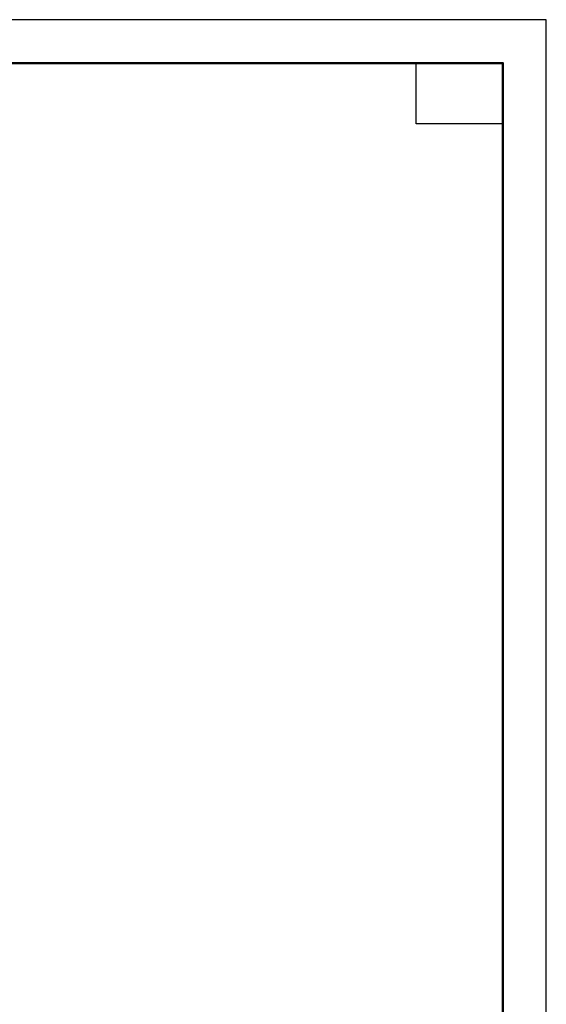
# Model space of a CAD drawing. Header units: millimetres. Extents: x 0 to 42000, y 0 to 29700.
# Tile 15 of 15: x 35929 to 42000, y 18340 to 29700. Entities that reach past the tile are written whole.
import ezdxf

# ---------------------------------------------------------------- set-up
doc = ezdxf.new("R2010")
doc.units = ezdxf.units.MM
doc.layers.add('Standard', color=7, linetype='Continuous', lineweight=25)

msp = doc.modelspace()

# ---------------------------------------------------------------- linework, layer by layer
at = {"layer": 'Standard', "color": 7, "linetype": 'Continuous', "lineweight": 35, "transparency": 33554687}
for p, q in [((41500, 27600), (41500, 20500)), ((41500, 27200), (41500, 20100))]:
    msp.add_line(p, q, dxfattribs=at)
at = {"layer": 'Standard', "color": 7, "linetype": 'Continuous', "lineweight": 50, "transparency": 33554687}
msp.add_line((41500, 27100), (41500, 23200), dxfattribs=at)
at = {"layer": 'Standard', "color": 7, "linetype": 'Continuous', "lineweight": 25, "transparency": 33554687}
for points in [[(0, 0), (42000, 0), (42000, 29700), (0, 29700), (0, 0)], [(41500, 29200), (41500, 28500), (40500, 28500), (40500, 29200), (41500, 29200)]]:
    msp.add_lwpolyline(points, close=True, dxfattribs=at)
at = {"layer": 'Standard', "color": 7, "linetype": 'Continuous', "lineweight": 50, "transparency": 33554687}
msp.add_lwpolyline([(2000, 29200), (41500, 29200), (41500, 500), (2000, 500), (2000, 29200)], close=True, dxfattribs=at)
at = {"layer": 'Standard', "color": 7, "linetype": 'Continuous', "lineweight": 13, "transparency": 33554687}
msp.add_lwpolyline([(41500, 29200), (23000, 29200), (23000, 6000), (41500, 6000), (41500, 29200)], dxfattribs=at)

doc.saveas('drawing.dxf')
